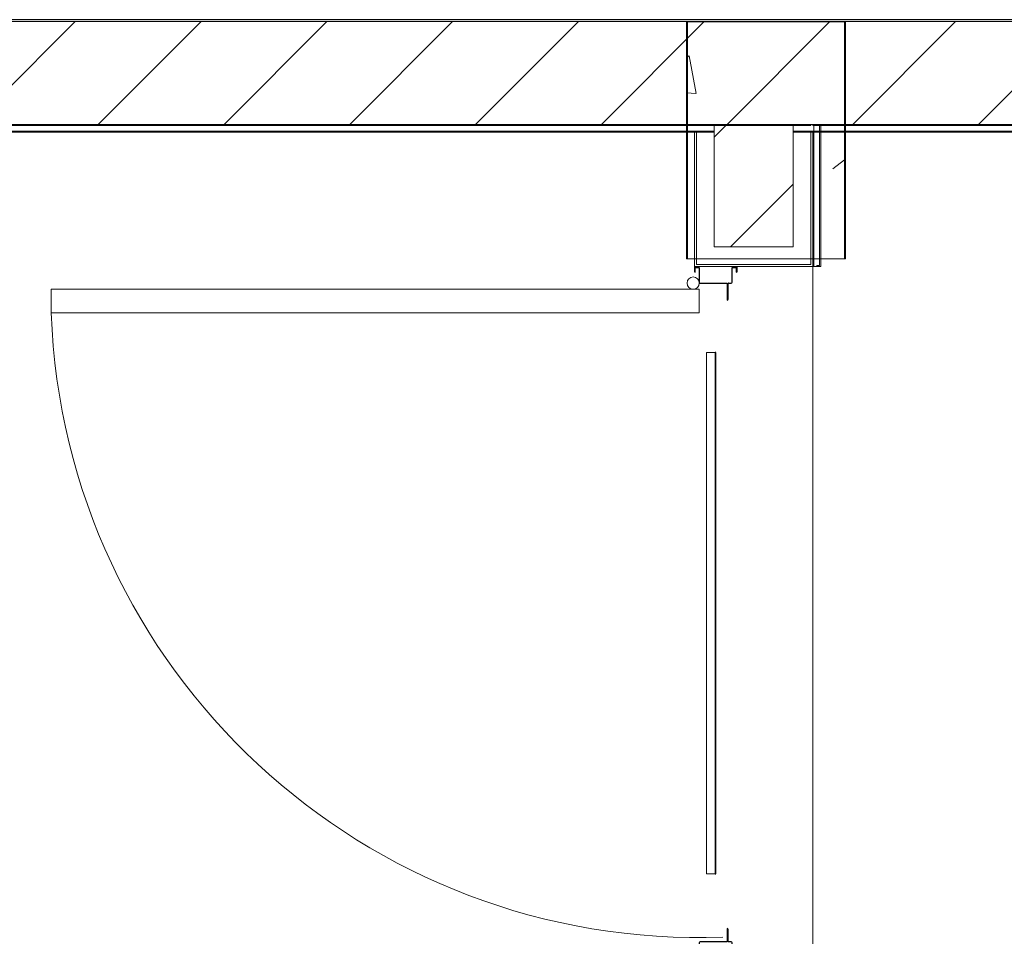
# Model space of a CAD drawing. Header units: metres. Extents: x 3 to 42.2, y -72.9 to -48.7.
# Tile 144 of 189: x 34.2 to 35.4, y -52.2 to -51. Entities that reach past the tile are written whole.
import ezdxf

# ---------------------------------------------------------------- set-up
doc = ezdxf.new("R2010")
doc.units = ezdxf.units.M
for name, color, linetype, lineweight in [('A-COLS', 7, 'Continuous', 18), ('A-DOOR', 7, 'Continuous', 18), ('A-DOOR-FRAM', 7, 'Continuous', 25), ('A-FLOR', 7, 'Continuous', 18), ('A-WALL', 7, 'Continuous', 18), ('A-WALL-PATT', 7, 'Continuous', 18), ('I-WALL', 7, 'Continuous', 18), ('S-COLS', 7, 'Continuous', 18)]:
    doc.layers.add(name, color=color, linetype=linetype, lineweight=lineweight)
pattern_1 = [(50, (21.555, -62.929), (0.5465545, -0.047815), [0.05715, -0.62865]), (355, (21.555, -62.929), (-0.105728, 0.573166), [0.04572, -0.50292]), (100.451, (21.601, -62.933), (0.440828, 0.525349), [0.04857, -0.53427]), (46.184, (21.555, -62.776), (0.813237, -0.12613), [0.08573, -0.94298]), (96.636, (21.623, -62.787), (0.712212, 0.742287), [0.07286, -0.80141]), (351.184, (21.555, -62.776), (0.712217, 0.742274), [0.06858, -0.75438]), (21, (21.631, -62.814), (0.454846, -0.306795), [0.05715, -0.62865]), (326, (21.631, -62.814), (0.185405, 0.55256), [0.04572, -0.50292]), (71.451, (21.669, -62.84), (0.640251, 0.245763), [0.04857, -0.53427]), (37.5, (21.555, -62.929), (0.009261, 0.2536672), [0.02515, -0.47168, 0.02515, -0.48539, -0.50482]), (37.5, (21.555, -62.929), (0.009261, 0.2536672), [-1.007, 0.02515, -0.47968]), (7.5, (21.555, -62.929), (0.2004558, 0.300546), [0.02515, -0.26594, 0.02515, -0.46025, -0.1924]), (7.5, (21.555, -62.929), (0.2004558, 0.300546), [-0.77648, 0.02515, -0.16726]), (327.5, (21.385, -62.929), (0.4067682, -0.0171882), [0.02515, -0.16535, 0.02515, -0.56921, -0.78867]), (327.5, (21.385, -62.929), (0.4067682, -0.0171882), [-0.78486, 0.02515, -0.76352]), (317.5, (21.309, -62.929), (0.444383, 0.0762794), [0.02515, -0.2225, 0.02515, -0.36957, -0.56007]), (317.5, (21.309, -62.929), (0.444383, 0.0762794), [-0.64237, 0.02515, -0.53492])]
pattern_2 = [(45, (21.555, -62.929), (-0.0795495, 0.0795495), [])]
pattern_3 = [(0, (21.555, -62.929), (0.381, 0.381), [0.1905, -0.5715]), (45, (21.65, -62.929), (-1.90495, 1.90495), []), (90, (21.65, -63.024), (-0.381, 0.381), [0.1905, -0.5715])]

# ---------------------------------------------------------------- blocks, each defined once
blk = doc.blocks.new('Item 11 - Porta de abrir com veneziana ventilada - PAVV - LIXEIRA E CASA DE GÁS-8424137-1PAV')
at = {"layer": 'A-DOOR', "color": 253, "true_color": 0xaaaaaa}
for p, q in [((-0.4114, -0.0688), (-0.4114, -0.8888)), ((-0.3814, -0.0688), (-0.4114, -0.0688)), ((-0.3814, -0.8888), (-0.3814, -0.0688)), ((-0.4114, -0.8888), (-0.3814, -0.8888))]:
    blk.add_line(p, q, dxfattribs=at)
blk.add_circle((-0.4192, -0.0765), 0.00775, dxfattribs=at)
blk.add_arc((-0.4114, -0.0688), 0.8205, 272.0953, 2.0953, dxfattribs=at)
at = {"layer": 'A-DOOR-FRAM', "color": 253, "true_color": 0xaaaaaa}
for p, q in [((-0.4335, -0.021), (-0.4395, -0.021)), ((-0.4388, -0.0272), (-0.4388, -0.0222)), ((-0.4388, -0.0222), (-0.433, -0.0222)), ((-0.433, -0.0222), (-0.4335, -0.021)), ((0.4335, -0.021), (0.433, -0.0222)), ((0.433, -0.0222), (0.4388, -0.0222)), ((0.44, -0.021), (0.4335, -0.021)), ((0.4388, -0.0222), (0.4388, -0.0272)), ((-0.4202, -0.0272), (-0.4388, -0.0272)), ((-0.419, -0.0318), (-0.419, -0.0284)), ((-0.419, -0.0688), (-0.419, -0.0335)), ((-0.419, -0.0335), (-0.3975, -0.0335)), ((-0.3987, -0.0323), (-0.4185, -0.0323)), ((0.3975, -0.0335), (0.4145, -0.0335)), ((0.4145, -0.0323), (0.3987, -0.0323)), ((0.4145, -0.0284), (0.4145, -0.0323)), ((0.4145, -0.0335), (0.4145, -0.0676)), ((0.4388, -0.0272), (0.4157, -0.0272)), ((-0.3314, -0.0479), (-0.3314, -0.0489)), ((0.3286, -0.0479), (-0.3314, -0.0479)), ((-0.3314, -0.0489), (0.3286, -0.0489)), ((0.3286, -0.0489), (0.3286, -0.0479)), ((-0.4388, -0.0738), (-0.4388, -0.0688)), ((-0.4388, -0.0688), (-0.419, -0.0688)), ((-0.433, -0.0738), (-0.4388, -0.0738)), ((-0.4335, -0.075), (-0.433, -0.0738)), ((0.4157, -0.0688), (0.4388, -0.0688)), ((0.4388, -0.0738), (0.433, -0.0738)), ((0.433, -0.0738), (0.4335, -0.075)), ((0.4388, -0.0688), (0.4388, -0.0738)), ((-0.44, -0.075), (-0.4335, -0.075)), ((0.4335, -0.075), (0.44, -0.075))]:
    blk.add_line(p, q, dxfattribs=at)
at = {"layer": 'A-DOOR-FRAM', "color": 253, "lineweight": 18, "true_color": 0xaaaaaa}
for p, q in [((-0.3314, -0.0596), (-0.3314, -0.0489)), ((0.3286, -0.0489), (0.3286, -0.0596)), ((0.3286, -0.0596), (-0.3314, -0.0596))]:
    blk.add_line(p, q, dxfattribs=at)
at = {"layer": 'A-DOOR-FRAM', "color": 253, "true_color": 0xaaaaaa}
for centre, radius, start, end in [((-0.4395, -0.0215), 0.0005, 90, 180), ((-0.4202, -0.0284), 0.0012, 360, 90), ((-0.4185, -0.0318), 0.0005, 180, 270), ((-0.3987, -0.0335), 0.0012, 0, 90), ((0.3987, -0.0335), 0.0012, 90, 180), ((0.4157, -0.0284), 0.0012, 90, 180), ((0.4157, -0.0676), 0.0012, 180, 270)]:
    blk.add_arc(centre, radius, start, end, dxfattribs=at)
at = {"layer": 'A-DOOR-FRAM', "color": 253, "lineweight": 18, "true_color": 0xaaaaaa}
for centre, start, end in [((-0.4395, -0.0215), 90, 165), ((-0.4185, -0.0318), 210, 255)]:
    blk.add_arc(centre, 0.0005, start, end, dxfattribs=at)
blk = doc.blocks.new('4 GRE - ESCOLA DE CINEMA E AUDIOVISUAL CINE REX R07_rvt-1-1PAV')
at = {"layer": 'A-WALL-PATT', "true_color": 0xd4d4d4}
h = blk.add_hatch(dxfattribs=at)
h.set_pattern_fill('FP_1', color=254, style=0, pattern_type=2)
h.set_pattern_definition(pattern_1)
h.paths.add_polyline_path([(42.1504, -51.0454), (42.1504, -51.0429), (40.3148, -51.0429), (40.3148, -51.0454), (40.9175, -51.0454)])
h.paths.add_polyline_path([(40.1673, -51.0454), (40.1698, -51.0454), (40.1698, -51.0429), (22.5848, -51.0429), (22.5848, -51.0454), (39.6846, -51.0454)])
h.paths.add_polyline_path([(22.4373, -51.0454), (22.4398, -51.0454), (22.4398, -51.0429), (21.5473, -51.0429), (21.5473, -51.0454), (22.424, -51.0454)])
h = blk.add_hatch(dxfattribs=at)
h.set_pattern_fill('FP_2', color=254, style=0, pattern_type=2)
h.set_pattern_definition(pattern_2)
h.paths.add_polyline_path([(40.1923, -51.1754), (40.1923, -51.0454), (22.5623, -51.0454), (22.5623, -51.1754), (39.8676, -51.1754), (39.8676, -51.0461), (40.1676, -51.0461), (40.1676, -51.1754), (40.1698, -51.1754)])
h = blk.add_hatch(dxfattribs=at)
h.set_pattern_fill('FP_1', color=254, style=0, pattern_type=2)
h.set_pattern_definition(pattern_1)
h.paths.add_polyline_path([(35.0198, -54.2019), (35.0198, -52.2379), (35.0923, -52.2379), (35.0923, -52.2354), (35.0173, -52.2354), (35.0173, -54.2019)])
h.paths.add_polyline_path([(35.0612, -51.3554), (35.0923, -51.3554), (35.0923, -51.3529), (35.0198, -51.3529), (35.0198, -51.1854), (35.0173, -51.1854), (35.0173, -51.3554)])
h = blk.add_hatch(dxfattribs=at)
h.set_pattern_fill('FP_2', color=254, style=0, pattern_type=2)
h.set_pattern_definition(pattern_2)
h.paths.add_polyline_path([(35.0423, -54.2019), (35.1423, -54.2019), (35.1423, -52.2604), (35.0423, -52.2604), (35.0423, -54.1714)])
h.paths.add_polyline_path([(35.0923, -51.3304), (35.1423, -51.3304), (35.1423, -51.1769), (35.0423, -51.1769), (35.0423, -51.3304), (35.0612, -51.3304)])
h = blk.add_hatch(dxfattribs=at)
h.set_pattern_fill('FP_1', color=254, style=0, pattern_type=2)
h.set_pattern_definition(pattern_1)
h.paths.add_polyline_path([(35.1671, -54.2019), (35.1673, -54.2019), (35.1673, -52.2354), (35.0923, -52.2354), (35.0923, -52.2379), (35.1648, -52.2379), (35.1648, -54.2019)])
h.paths.add_polyline_path([(35.0923, -51.3554), (35.1673, -51.3554), (35.1673, -51.1854), (35.1648, -51.1854), (35.1648, -51.3529), (35.0923, -51.3529)])
at = {"layer": 'A-WALL-PATT', "true_color": 0xeaeaea}
h = blk.add_hatch(dxfattribs=at)
h.set_pattern_fill('FP_21', color=254, style=0, pattern_type=2)
h.set_pattern_definition(pattern_3)
h.paths.add_polyline_path([(35.1671, -63.7364), (35.1686, -63.7364), (35.1672, -59.1352), (35.1671, -59.1352), (35.1671, -63.7309)])
h.paths.add_polyline_path([(35.168, -58.8352), (35.1686, -58.8352), (35.1678, -57.7855), (35.1671, -57.7855), (35.1672, -58.8352)])
h.paths.add_polyline_path([(35.1686, -57.5855), (35.1686, -52.2354), (35.1673, -52.2354), (35.1678, -57.5855)])
h.paths.add_polyline_path([(35.1673, -51.3554), (35.1686, -51.3554), (35.1686, -51.1754), (35.1673, -51.1754), (35.1673, -51.2746)])
h = blk.add_hatch(dxfattribs=at)
h.set_pattern_fill('FP_21', color=254, style=0, pattern_type=2)
h.set_pattern_definition(pattern_3)
h.paths.add_polyline_path([(39.8676, -51.1769), (39.8676, -51.1754), (35.1673, -51.1754), (35.1673, -51.1769), (39.6846, -51.1769)])
at = {"layer": 'S-COLS', "true_color": 0xaaaaaa}
h = blk.add_hatch(dxfattribs=at)
h.set_pattern_fill('FP_1', color=253, style=0, pattern_type=2)
h.set_pattern_definition(pattern_1)
h.paths.add_polyline_path([(35.0612, -51.3455), (35.2073, -51.3455), (35.2073, -51.0455), (35.0073, -51.0455), (35.0073, -51.3455)])
at = {"layer": 'A-FLOR', "color": 253, "true_color": 0xaaaaaa}
for p, q in [((35.1673, -52.2354), (35.1673, -51.3554)), ((35.1673, -51.3554), (35.1673, -52.2354))]:
    blk.add_line(p, q, dxfattribs=at)
at = {"layer": 'A-WALL', "color": 253, "true_color": 0xaaaaaa}
for p, q in [((22.5848, -51.0429), (40.1698, -51.0429)), ((22.5873, -51.0454), (40.1673, -51.0454)), ((35.0173, -51.1754), (22.5873, -51.1754)), ((35.0173, -51.1769), (22.5873, -51.1769)), ((35.0173, -51.1839), (22.5873, -51.1839)), ((22.5873, -51.1854), (35.0173, -51.1854)), ((35.1673, -51.1754), (35.0173, -51.1754)), ((35.0423, -51.1754), (35.0173, -51.1754)), ((35.0173, -51.1769), (35.0423, -51.1769)), ((35.0173, -51.1839), (35.0423, -51.1839)), ((35.0173, -51.1854), (35.0173, -51.3554)), ((35.0173, -51.1854), (35.0198, -51.1854)), ((35.0198, -51.1854), (35.0198, -51.3529)), ((35.0198, -51.1854), (35.0423, -51.1854)), ((35.0423, -51.1754), (35.0423, -51.1769)), ((35.0423, -51.1769), (35.0423, -51.1839)), ((35.0423, -51.1769), (35.1423, -51.1769)), ((35.0423, -51.1769), (35.0423, -51.1839)), ((35.0423, -51.1839), (35.0423, -51.1854)), ((35.0423, -51.1839), (35.0423, -51.1854)), ((35.0423, -51.1854), (35.0423, -51.3304)), ((35.1423, -51.1769), (35.1423, -51.1754)), ((35.1423, -51.1839), (35.1423, -51.1769)), ((35.1423, -51.1769), (35.1648, -51.1769)), ((35.1423, -51.1839), (35.1423, -51.1769)), ((35.1423, -51.1854), (35.1423, -51.1839)), ((35.1423, -51.1854), (35.1423, -51.1839)), ((35.1423, -51.1839), (35.1673, -51.1839)), ((35.1423, -51.3304), (35.1423, -51.1854)), ((35.1423, -51.1854), (35.1648, -51.1854)), ((35.1648, -51.1754), (35.1648, -51.1769)), ((35.1648, -51.3529), (35.1648, -51.1854)), ((35.1648, -51.1854), (35.1673, -51.1854)), ((39.8676, -51.1754), (35.1673, -51.1754)), ((35.1673, -51.1754), (35.1673, -51.1769)), ((35.1686, -51.1754), (35.1673, -51.1754)), ((39.8676, -51.1769), (35.1673, -51.1769)), ((39.8591, -51.1839), (35.1673, -51.1839)), ((35.1673, -51.3554), (35.1673, -51.1854)), ((35.1673, -51.1854), (39.8576, -51.1854)), ((35.1673, -51.1854), (35.1673, -51.3554)), ((35.1721, -51.1754), (35.1686, -51.1754)), ((35.1686, -51.1754), (35.1686, -51.3554)), ((35.1756, -51.1754), (35.1721, -51.1754)), ((35.1771, -51.1754), (35.1756, -51.1754)), ((35.1756, -51.3539), (35.1756, -51.1754)), ((35.1771, -51.3554), (35.1771, -51.1754)), ((35.0423, -51.3304), (35.0923, -51.3304)), ((35.0923, -51.3304), (35.1423, -51.3304)), ((35.0173, -51.3554), (35.1673, -51.3554)), ((35.0198, -51.3529), (35.0923, -51.3529)), ((35.0923, -51.3529), (35.1648, -51.3529)), ((35.1673, -51.3554), (35.1771, -51.3554)), ((35.1721, -51.3539), (35.1721, -51.3554)), ((35.1721, -51.3539), (35.1756, -51.3539))]:
    blk.add_line(p, q, dxfattribs=at)
at = {"layer": 'I-WALL', "color": 253, "true_color": 0xaaaaaa}
for p, q in [((40.1673, -51.0454), (22.5873, -51.0454)), ((22.5873, -51.1754), (35.1673, -51.1754)), ((35.1771, -51.1754), (39.8676, -51.1754))]:
    blk.add_line(p, q, dxfattribs=at)
at = {"layer": 'S-COLS', "color": 253, "true_color": 0xaaaaaa}
for p, q in [((35.0073, -51.0455), (35.0073, -51.3455)), ((35.2073, -51.0455), (35.0073, -51.0455)), ((35.2073, -51.3455), (35.2073, -51.0455)), ((35.0073, -51.3455), (35.2073, -51.3455))]:
    blk.add_line(p, q, dxfattribs=at)
at = {"layer": 'A-DOOR', "color": 253, "lineweight": 18, "true_color": 0xaaaaaa, "rotation": 269.9999999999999}
blk.add_blockref('Item 11 - Porta de abrir com veneziana ventilada - PAVV - LIXEIRA E CASA DE GÁS-8424137-1PAV', (35.0923, -51.7954), dxfattribs=at)
blk = doc.blocks.new('Family - P9-299922-1PAV')
at = {"layer": 'S-COLS', "color": 253, "true_color": 0xaaaaaa}
for p, q in [((0.1, 0.15), (-0.1, 0.15)), ((-0.1, 0.15), (-0.1, -0.15)), ((0.1, -0.15), (0.1, 0.15)), ((-0.1, -0.15), (0.1, -0.15))]:
    blk.add_line(p, q, dxfattribs=at)
blk = doc.blocks.new('Family - P9-301583-1PAV')
at = {"layer": 'S-COLS', "color": 253, "true_color": 0xaaaaaa}
for p, q in [((0.1, 0.15), (-0.1, 0.15)), ((-0.1, 0.15), (-0.1, -0.15)), ((0.1, -0.15), (0.1, 0.15)), ((-0.1, -0.15), (0.1, -0.15))]:
    blk.add_line(p, q, dxfattribs=at)
blk = doc.blocks.new('ESTRUTURAL CINE REX _011_IFC-1-1PAV')
at = {"layer": 'A-COLS', "color": 253, "lineweight": 18, "true_color": 0xaaaaaa}
blk.add_blockref('Family - P9-301583-1PAV', (35.1086, -51.1955), dxfattribs=at)
at = {"layer": 'S-COLS', "color": 253, "lineweight": 18, "true_color": 0xaaaaaa}
blk.add_blockref('Family - P9-299922-1PAV', (35.1086, -51.1955), dxfattribs=at)

msp = doc.modelspace()

# ---------------------------------------------------------------- block references
at = {"lineweight": 5}
for name in ['4 GRE - ESCOLA DE CINEMA E AUDIOVISUAL CINE REX R07_rvt-1-1PAV', 'ESTRUTURAL CINE REX _011_IFC-1-1PAV']:
    msp.add_blockref(name, (0, 0), dxfattribs=at)

doc.saveas('drawing.dxf')
